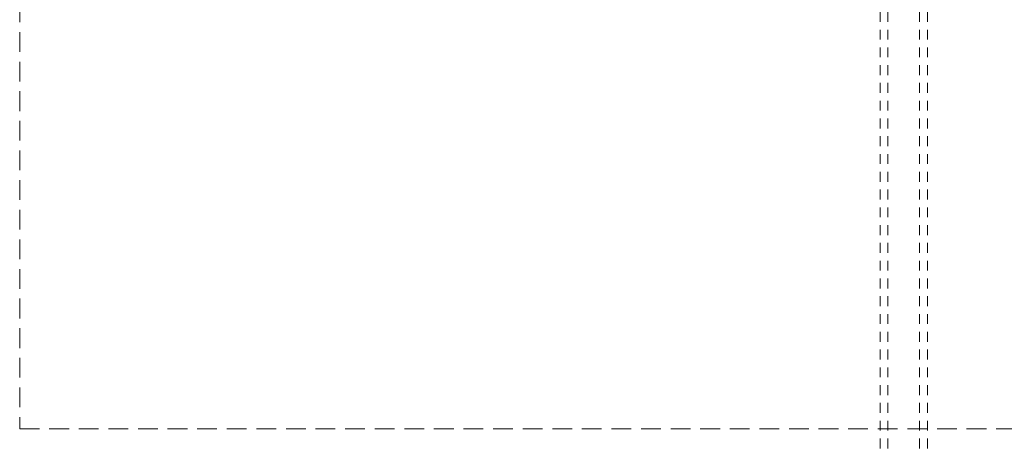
# Model space of a CAD drawing. Header units: millimetres. Extents: x -1567 to 968, y -503 to 481.
# Tile 57 of 145: x -498.28 to -485.81, y -149.44 to -144.01. Entities that reach past the tile are written whole.
import ezdxf

# ---------------------------------------------------------------- set-up
doc = ezdxf.new("R2010")
doc.units = ezdxf.units.MM
doc.linetypes.add('01 nivel$0$HIDDEN2', pattern=[0.1875, 0.125, -0.0625])
doc.linetypes.add('HIDDEN', pattern=[0.375, 0.25, -0.125])
doc.layers.get('0').update_dxf_attribs({"lineweight": 0})
doc.layers.add('CUNETAS', color=5, linetype='Continuous', lineweight=0)

# ---------------------------------------------------------------- blocks, each defined once
blk = doc.blocks.new('DRENAJES TECHOS')
at = {"layer": 'CUNETAS', "color": 9, "linetype": '01 nivel$0$HIDDEN2', "lineweight": 0, "true_color": 0xc7c8ca}
for p, q in [((-557.835, -373.54), (-557.835, -343.098)), ((-558.435, -373.54), (-558.435, -360)), ((-558.335, -373.54), (-558.335, -360)), ((-557.935, -373.54), (-557.935, -360))]:
    blk.add_line(p, q, dxfattribs=at)

msp = doc.modelspace()

# ---------------------------------------------------------------- linework, layer by layer
at = {"color": 2, "linetype": 'HIDDEN', "lineweight": 5}
msp.add_lwpolyline([(-423.737, -55.291), (-498.284, -55.291), (-498.284, -149.191), (-423.737, -149.191)], close=True, dxfattribs=at)

# ---------------------------------------------------------------- block references
at = {"lineweight": 0}
msp.add_blockref('DRENAJES TECHOS', (71.054, 219.154), dxfattribs=at)

doc.saveas('drawing.dxf')
